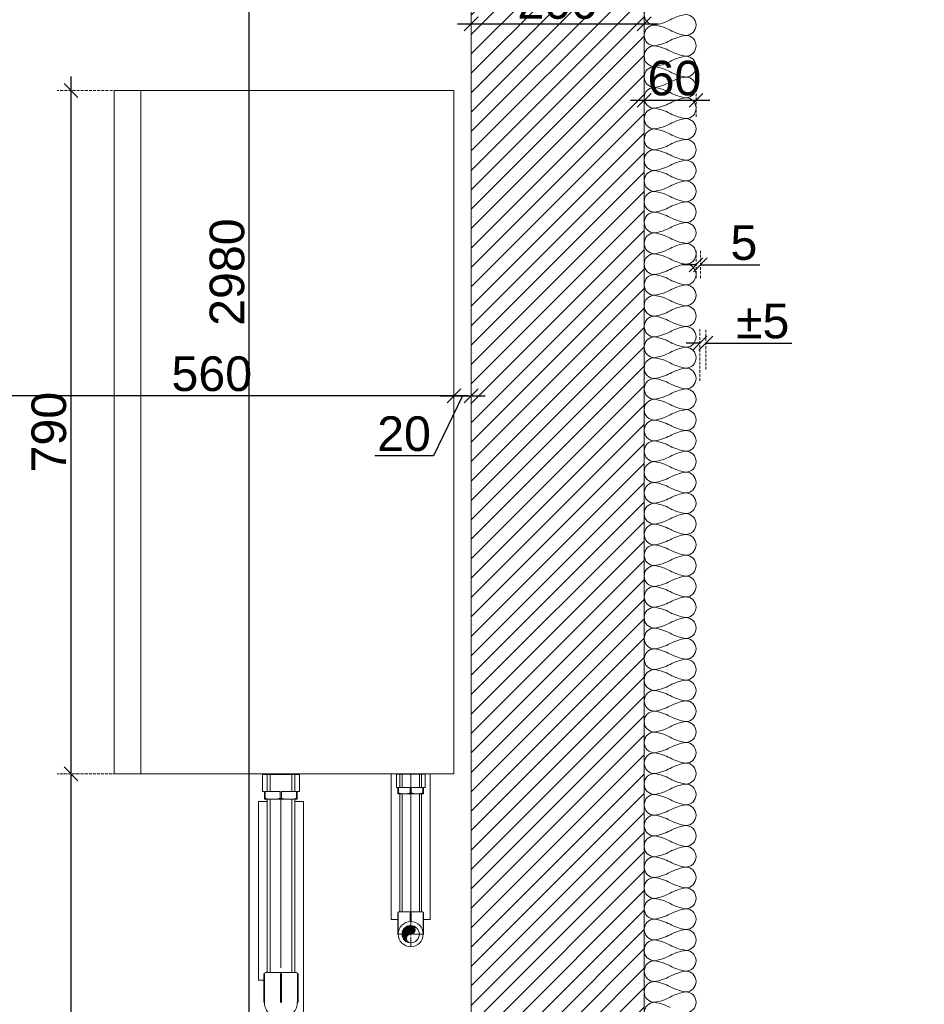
# Model space of a CAD drawing. Header units: millimetres. Extents: x 3652085 to 3778338, y -303702 to -273644.
# Tile 48 of 256: x 3660947 to 3661993, y -282042 to -280904. Entities that reach past the tile are written whole.
import ezdxf

# ---------------------------------------------------------------- set-up
doc = ezdxf.new("R2010")
doc.units = ezdxf.units.MM
doc.header["$PDMODE"] = 34
doc.linetypes.add('1', pattern=[0])
doc.linetypes.add('HIDDEN2', pattern=[4.7625, 3.175, -1.5875])
for name, color, linetype, lineweight in [('DIM-03    (HAUSART)', 111, 'Continuous', 5), ('INSULATION (HAUSEART)', 31, 'Continuous', 15), ('MEP_EQUIP', 175, 'Continuous', 0), ('SAXON DIMENSIONS', 7, '1', 5), ('SYMBOL-DETAIL    (HAUSART)', 2, 'Continuous', 5), ('WALL-EXT    (HAUSART)', 7, 'Continuous', 30)]:
    doc.layers.add(name, color=color, linetype=linetype, lineweight=lineweight)
doc.styles.add('1-20 Eng HA', font='arial.ttf', dxfattribs={"height": 40})
doc.dimstyles.new('1-20 Eng HA', dxfattribs={"dimtxt": 40, "dimasz": 16, "dimexe": 16, "dimexo": 5, "dimgap": 5, "dimtad": 1, "dimdec": 0, "dimlfac": -1, "dimzin": 0, "dimdsep": 46, "dimtxsty": '1-20 Eng HA', "dimblk": 'OBLIQUE', "dimcen": 0.09, "dimdle": 16, "dimclrd": 256, "dimclre": 256, "dimclrt": 256, "dimadec": 0, "dimazin": 0, "dimtfac": 1, "dimtdec": 0, "dimtofl": 0, "dimtmove": 0, "dimatfit": 3, "dimldrblk": 'OBLIQUE', "dimfxl": 1, "dimtolj": 1, "dimtzin": 0, "dimlwe": 0, "dimarcsym": 0})

# ---------------------------------------------------------------- blocks, each defined once
blk = doc.blocks.new('*U79')
at = {"layer": 'MEP_EQUIP', "color": 0, "transparency": 16777216}
for p, q in [((0, 2.9), (0, 26.12)), ((-14.62, 0), (-2.9, 0)), ((2.9, 0), (14.62, 0)), ((0, -14.62), (0, -2.9))]:
    blk.add_line(p, q, dxfattribs=at)
at = {"layer": 'MEP_EQUIP', "color": 0, "linetype": 'Continuous', "transparency": 16777216}
for p, q in [((-1.45, 0), (1.45, 0)), ((0, -1.45), (0, 1.45))]:
    blk.add_line(p, q, dxfattribs=at)
blk = doc.blocks.new('_Oblique')
at = {"color": 0, "linetype": 'ByBlock', "lineweight": -2}
blk.add_line((-0.5, -0.5), (0.5, 0.5), dxfattribs=at)
blk = doc.blocks.new('*D136')
at = {"layer": 'Defpoints', "color": 0, "lineweight": 0, "transparency": 16777216}
for p in [(3661073.2, -280985.5), (3661006, -281775.5), (3661073.2, -281775.5)]:
    blk.add_point(p, dxfattribs=at)
at = {"layer": 'DIM-03    (HAUSART)', "lineweight": -2, "transparency": 16777216}
blk.add_line((3661006, -280969.5), (3661006, -281791.5), dxfattribs=at)
at = {"layer": 'DIM-03    (HAUSART)', "linetype": 'HIDDEN2', "lineweight": 0, "transparency": 16777216}
for p, q in [((3661068.2, -280985.5), (3660990, -280985.5)), ((3661068.2, -281775.5), (3660990, -281775.5))]:
    blk.add_line(p, q, dxfattribs=at)
at = {"layer": 'DIM-03    (HAUSART)', "lineweight": -2, "transparency": 16777216, "xscale": 16, "yscale": 16, "zscale": 16}
for p, rotation in [((3661006, -280985.5), 90), ((3661006, -281775.5), 270)]:
    blk.add_blockref('_Oblique', p, dxfattribs=dict(at, rotation=rotation))
at = {"layer": 'DIM-03    (HAUSART)', "transparency": 16777216, "insert": (3660980.6, -281380.5), "char_height": 40, "attachment_point": 5, "rotation": 90, "style": '1-20 Eng HA'}
blk.add_mtext('\\A1;790', dxfattribs=at)
blk = doc.blocks.new('*D137')
at = {"layer": 'Defpoints', "color": 0, "lineweight": 0, "transparency": 16777216}
for p in [(3661087, -281775.5, 0), (3661006, -282685.6), (3661006, -282685.6)]:
    blk.add_point(p, dxfattribs=at)
at = {"layer": 'DIM-03    (HAUSART)', "lineweight": -2, "transparency": 16777216}
blk.add_line((3661006, -281759.5), (3661006, -282701.6), dxfattribs=at)
at = {"layer": 'DIM-03    (HAUSART)', "linetype": 'HIDDEN2', "lineweight": 0, "transparency": 16777216}
for p, q in [((3661082, -281775.5), (3660990, -281775.5)), ((3661001, -282685.6), (3660990, -282685.6))]:
    blk.add_line(p, q, dxfattribs=at)
at = {"layer": 'DIM-03    (HAUSART)', "lineweight": -2, "transparency": 16777216, "xscale": 16, "yscale": 16, "zscale": 16}
for p, rotation in [((3661006, -281775.5), 90), ((3661006, -282685.6), 270)]:
    blk.add_blockref('_Oblique', p, dxfattribs=dict(at, rotation=rotation))
at = {"layer": 'DIM-03    (HAUSART)', "transparency": 16777216, "insert": (3660980.6, -282230.5), "char_height": 40, "attachment_point": 5, "rotation": 90, "style": '1-20 Eng HA'}
blk.add_mtext('\\A1;910', dxfattribs=at)
blk = doc.blocks.new('*D138')
at = {"layer": 'Defpoints', "color": 0, "lineweight": 0, "transparency": 16777216}
for p in [(3660888.7, -281338.6, 0), (3660888.7, -281338.6), (3661448.8, -281380.7, 0)]:
    blk.add_point(p, dxfattribs=at)
at = {"layer": 'DIM-03    (HAUSART)', "linetype": 'HIDDEN2', "lineweight": 0, "transparency": 16777216}
for p, q in [((3661448.8, -281375.7), (3661448.8, -281322.6)), ((3660888.7, -281343.6), (3660888.7, -281354.6))]:
    blk.add_line(p, q, dxfattribs=at)
at = {"layer": 'DIM-03    (HAUSART)', "lineweight": -2, "transparency": 16777216}
blk.add_line((3661464.8, -281338.6), (3660872.7, -281338.6), dxfattribs=at)
at = {"layer": 'DIM-03    (HAUSART)', "lineweight": -2, "transparency": 16777216, "xscale": 16, "yscale": 16, "zscale": 16, "rotation": 180}
blk.add_blockref('_Oblique', (3660888.7, -281338.6), dxfattribs=at)
at = {"layer": 'DIM-03    (HAUSART)', "lineweight": -2, "transparency": 16777216, "xscale": 16, "yscale": 16, "zscale": 16}
blk.add_blockref('_Oblique', (3661448.8, -281338.6), dxfattribs=at)
at = {"layer": 'DIM-03    (HAUSART)', "transparency": 16777216, "insert": (3661168.8, -281313.2), "char_height": 40, "attachment_point": 5, "style": '1-20 Eng HA'}
blk.add_mtext('\\A1;560', dxfattribs=at)
blk = doc.blocks.new('*D132')
at = {"layer": 'Defpoints', "color": 0, "lineweight": 0, "transparency": 16777216}
for p in [(3661468.8, -281338.6), (3661448.8, -281380.7), (3661468.8, -281383.3)]:
    blk.add_point(p, dxfattribs=at)
at = {"layer": 'DIM-03    (HAUSART)', "linetype": 'HIDDEN2', "lineweight": 0, "transparency": 16777216}
for p, q in [((3661448.8, -281375.7), (3661448.8, -281322.6)), ((3661468.8, -281378.3), (3661468.8, -281322.6))]:
    blk.add_line(p, q, dxfattribs=at)
at = {"layer": 'DIM-03    (HAUSART)', "lineweight": -2, "transparency": 16777216}
for p, q in [((3661458.8, -281338.6), (3661425, -281408)), ((3661432.8, -281338.6), (3661484.8, -281338.6)), ((3661425, -281408), (3661357.2, -281408))]:
    blk.add_line(p, q, dxfattribs=at)
at = {"layer": 'DIM-03    (HAUSART)', "lineweight": -2, "transparency": 16777216, "xscale": 16, "yscale": 16, "zscale": 16, "rotation": 180}
blk.add_blockref('_Oblique', (3661448.8, -281338.6), dxfattribs=at)
at = {"layer": 'DIM-03    (HAUSART)', "lineweight": -2, "transparency": 16777216, "xscale": 16, "yscale": 16, "zscale": 16}
blk.add_blockref('_Oblique', (3661468.8, -281338.6), dxfattribs=at)
at = {"layer": 'DIM-03    (HAUSART)', "transparency": 16777216, "insert": (3661391.1, -281382.5), "char_height": 40, "attachment_point": 5, "style": '1-20 Eng HA'}
blk.add_mtext('\\A1;20', dxfattribs=at)
blk = doc.blocks.new('*D178')
at = {"layer": 'Defpoints', "color": 0, "lineweight": 0, "transparency": 16777216}
for p in [(3661182.5, -279705.5), (3661212, -279705.5), (3661182.5, -282685.5, 180000)]:
    blk.add_point(p, dxfattribs=at)
at = {"layer": 'DIM-03    (HAUSART)', "lineweight": -2, "transparency": 16777216}
blk.add_line((3661212, -282701.5), (3661212, -279689.5), dxfattribs=at)
at = {"layer": 'DIM-03    (HAUSART)', "linetype": 'HIDDEN2', "lineweight": 0, "transparency": 16777216}
for p, q in [((3661187.5, -279705.5), (3661228, -279705.5)), ((3661187.5, -282685.5), (3661228, -282685.5))]:
    blk.add_line(p, q, dxfattribs=at)
at = {"layer": 'DIM-03    (HAUSART)', "lineweight": -2, "transparency": 16777216, "xscale": 16, "yscale": 16, "zscale": 16}
for p, rotation in [((3661212, -279705.5), 90), ((3661212, -282685.5), 270)]:
    blk.add_blockref('_Oblique', p, dxfattribs=dict(at, rotation=rotation))
at = {"layer": 'DIM-03    (HAUSART)', "lineweight": 0, "transparency": 16777216, "insert": (3661186.6, -281195.5), "char_height": 40, "attachment_point": 5, "rotation": 90, "style": '1-20 Eng HA'}
blk.add_mtext('\\A1;2980', dxfattribs=at)
blk = doc.blocks.new('*D130')
at = {"layer": 'Defpoints', "color": 0, "lineweight": 0, "transparency": 16777216}
for p in [(3661740.1, -281277.6), (3661740.1, -281313.2), (3661733.2, -281326.3, 0)]:
    blk.add_point(p, dxfattribs=at)
at = {"layer": 'DIM-03    (HAUSART)', "linetype": 'HIDDEN2', "lineweight": 0, "transparency": 16777216}
for p, q in [((3661733.2, -281321.3), (3661733.2, -281261.6)), ((3661740.1, -281308.2), (3661740.1, -281261.6))]:
    blk.add_line(p, q, dxfattribs=at)
at = {"layer": 'DIM-03    (HAUSART)', "lineweight": -2, "transparency": 16777216}
for p, q in [((3661733.2, -281277.6), (3661717.2, -281277.6)), ((3661740.1, -281277.6), (3661839.5, -281277.6))]:
    blk.add_line(p, q, dxfattribs=at)
at = {"layer": 'DIM-03    (HAUSART)', "lineweight": -2, "transparency": 16777216, "xscale": 16, "yscale": 16, "zscale": 16}
blk.add_blockref('_Oblique', (3661733.2, -281277.6), dxfattribs=at)
at = {"layer": 'DIM-03    (HAUSART)', "lineweight": -2, "transparency": 16777216, "xscale": 16, "yscale": 16, "zscale": 16, "rotation": 180}
blk.add_blockref('_Oblique', (3661740.1, -281277.6), dxfattribs=at)
at = {"layer": 'DIM-03    (HAUSART)', "lineweight": 0, "transparency": 16777216, "insert": (3661805.8, -281252.3), "char_height": 40, "attachment_point": 5, "style": '1-20 Eng HA'}
blk.add_mtext('\\A1;%%P5', dxfattribs=at)
blk = doc.blocks.new('*D131')
at = {"layer": 'Defpoints', "color": 0, "lineweight": 0, "transparency": 16777216}
for p in [(3661668.8, -280908.4), (3661468.8, -280932.4, 0), (3661668.8, -280932.4, 0)]:
    blk.add_point(p, dxfattribs=at)
at = {"layer": 'DIM-03    (HAUSART)', "linetype": 'HIDDEN2', "lineweight": 0, "transparency": 16777216}
for p, q in [((3661468.8, -280927.4), (3661468.8, -280892.4)), ((3661668.8, -280927.4), (3661668.8, -280892.4))]:
    blk.add_line(p, q, dxfattribs=at)
at = {"layer": 'DIM-03    (HAUSART)', "lineweight": -2, "transparency": 16777216}
blk.add_line((3661452.8, -280908.4), (3661684.8, -280908.4), dxfattribs=at)
at = {"layer": 'DIM-03    (HAUSART)', "lineweight": -2, "transparency": 16777216, "xscale": 16, "yscale": 16, "zscale": 16, "rotation": 180}
blk.add_blockref('_Oblique', (3661468.8, -280908.4), dxfattribs=at)
at = {"layer": 'DIM-03    (HAUSART)', "lineweight": -2, "transparency": 16777216, "xscale": 16, "yscale": 16, "zscale": 16}
blk.add_blockref('_Oblique', (3661668.8, -280908.4), dxfattribs=at)
at = {"layer": 'DIM-03    (HAUSART)', "lineweight": 0, "transparency": 16777216, "insert": (3661568.8, -280882.9), "char_height": 40, "attachment_point": 5, "style": '1-20 Eng HA'}
blk.add_mtext('\\A1;200', dxfattribs=at)
blk = doc.blocks.new('*D133')
at = {"layer": 'Defpoints', "color": 0, "lineweight": 0, "transparency": 16777216}
for p in [(3661728.8, -280996.8), (3661668.8, -281020.8, 0), (3661728.8, -281020.8, 0)]:
    blk.add_point(p, dxfattribs=at)
at = {"layer": 'DIM-03    (HAUSART)', "linetype": 'HIDDEN2', "lineweight": 0, "transparency": 16777216}
for p, q in [((3661668.8, -281015.8), (3661668.8, -280980.8)), ((3661728.8, -281015.8), (3661728.8, -280980.8))]:
    blk.add_line(p, q, dxfattribs=at)
at = {"layer": 'DIM-03    (HAUSART)', "lineweight": -2, "transparency": 16777216}
blk.add_line((3661652.8, -280996.8), (3661744.8, -280996.8), dxfattribs=at)
at = {"layer": 'DIM-03    (HAUSART)', "lineweight": -2, "transparency": 16777216, "xscale": 16, "yscale": 16, "zscale": 16, "rotation": 180}
blk.add_blockref('_Oblique', (3661668.8, -280996.8), dxfattribs=at)
at = {"layer": 'DIM-03    (HAUSART)', "lineweight": -2, "transparency": 16777216, "xscale": 16, "yscale": 16, "zscale": 16}
blk.add_blockref('_Oblique', (3661728.8, -280996.8), dxfattribs=at)
at = {"layer": 'DIM-03    (HAUSART)', "lineweight": 0, "transparency": 16777216, "insert": (3661703.8, -280971.4), "char_height": 40, "attachment_point": 5, "style": '1-20 Eng HA'}
blk.add_mtext('\\A1;60', dxfattribs=at)
blk = doc.blocks.new('*D134')
at = {"layer": 'Defpoints', "color": 0, "lineweight": 0, "transparency": 16777216}
for p in [(3661733.8, -281187), (3661728.8, -281207.4), (3661733.8, -281207.4)]:
    blk.add_point(p, dxfattribs=at)
at = {"layer": 'DIM-03    (HAUSART)', "linetype": 'HIDDEN2', "lineweight": 0, "transparency": 16777216}
for p, q in [((3661728.8, -281202.4), (3661728.8, -281171)), ((3661733.8, -281202.4), (3661733.8, -281171))]:
    blk.add_line(p, q, dxfattribs=at)
at = {"layer": 'DIM-03    (HAUSART)', "lineweight": -2, "transparency": 16777216}
for p, q in [((3661728.8, -281187), (3661712.8, -281187)), ((3661733.8, -281187), (3661802.4, -281187))]:
    blk.add_line(p, q, dxfattribs=at)
at = {"layer": 'DIM-03    (HAUSART)', "lineweight": -2, "transparency": 16777216, "xscale": 16, "yscale": 16, "zscale": 16}
blk.add_blockref('_Oblique', (3661728.8, -281187), dxfattribs=at)
at = {"layer": 'DIM-03    (HAUSART)', "lineweight": -2, "transparency": 16777216, "xscale": 16, "yscale": 16, "zscale": 16, "rotation": 180}
blk.add_blockref('_Oblique', (3661733.8, -281187), dxfattribs=at)
at = {"layer": 'DIM-03    (HAUSART)', "transparency": 16777216, "insert": (3661784.1, -281161.6), "char_height": 40, "attachment_point": 5, "style": '1-20 Eng HA'}
blk.add_mtext('\\A1;5', dxfattribs=at)

msp = doc.modelspace()

# ---------------------------------------------------------------- hatches: boundary and pattern name
at = {"layer": 'MEP_EQUIP'}
h = msp.add_hatch(dxfattribs=at)
h.set_pattern_fill('ANSI33', color=256, scale=0.1)
h.set_pattern_definition([(45, (3759311.1099, -270168.8137), (-0.449012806, 0.449012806), []), (45, (3759311.55894, -270168.8137), (-0.449012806, 0.449012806), [0.3175, -0.15875])])
h.paths.add_polyline_path([(3661398.8, -281950.9, 0.414214), (3661388.8, -281960.9, 0.414214), (3661398.8, -281970.9, -1), (3661398.8, -281960.9, 1)])
at = {"layer": 'WALL-EXT    (HAUSART)', "linetype": 'Continuous', "lineweight": 0}
h = msp.add_hatch(dxfattribs=at)
h.set_pattern_fill('ANSI31', scale=5, style=0)
h.set_pattern_definition([(45, (4221981.27, -414492.201), (-11.22532015, 11.22532015), [])])
h.paths.add_polyline_path([(3661468.8, -282785.5), (3661668.8, -282785.5), (3661668.8, -279705.5), (3661468.8, -279705.5)])

# ---------------------------------------------------------------- linework, layer by layer
at = {"layer": 'INSULATION (HAUSEART)', "elevation": 302371}
for points in [[(3661716.8, -282051.7, 1), (3661716.8, -282027.6, 0.084537), (3661698.8, -282033.7, -0.084537), (3661680.8, -282039.7, -1), (3661680.8, -282015.6, -0.084537), (3661698.8, -282021.6, 0.084537), (3661716.8, -282027.6, 1), (3661716.8, -282003.6, 0.084537), (3661698.8, -282009.6, -0.084537), (3661680.8, -282015.6, -1), (3661680.8, -281991.6, -0.084537), (3661698.8, -281997.6, 0.084537), (3661716.8, -282003.6, 1), (3661716.8, -281979.6, 0.084537), (3661698.8, -281985.6, -0.084537), (3661680.8, -281991.6, -1), (3661680.8, -281967.5, -0.084537), (3661698.8, -281973.6, 0.084537), (3661716.8, -281979.6, 1), (3661716.8, -281955.5, 0.084537), (3661698.8, -281961.5, -0.084537), (3661680.8, -281967.5, -1), (3661680.8, -281943.5, -0.084537), (3661698.8, -281949.5, 0.084537), (3661716.8, -281955.5, 1), (3661716.8, -281931.5, 0.084537), (3661698.8, -281937.5, -0.084537), (3661680.8, -281943.5, -1), (3661680.8, -281919.5, -0.084537), (3661698.8, -281925.5, 0.084537), (3661716.8, -281931.5, 1), (3661716.8, -281907.4, 0.084537), (3661698.8, -281913.5, -0.084537), (3661680.8, -281919.5, -1), (3661680.8, -281895.4, -0.084537), (3661698.8, -281901.4, 0.084537), (3661716.8, -281907.4, 1), (3661716.8, -281883.4, 0.084537), (3661698.8, -281889.4, -0.084537), (3661680.8, -281895.4, -1), (3661680.8, -281871.4, -0.084537), (3661698.8, -281877.4, 0.084537), (3661716.8, -281883.4, 1), (3661716.8, -281859.4, 0.084537), (3661698.8, -281865.4, -0.084537), (3661680.8, -281871.4, -1), (3661680.8, -281847.3, -0.084537), (3661698.8, -281853.4, 0.084537), (3661716.8, -281859.4, 1), (3661716.8, -281835.3, 0.084537), (3661698.8, -281841.3, -0.084537), (3661680.8, -281847.3, -1), (3661680.8, -281823.3, -0.084537), (3661698.8, -281829.3, 0.084537), (3661716.8, -281835.3, 1), (3661716.8, -281811.3, 0.084537), (3661698.8, -281817.3, -0.084537), (3661680.8, -281823.3, -1), (3661680.8, -281799.3, -0.084537), (3661698.8, -281805.3, 0.084537), (3661716.8, -281811.3, 1), (3661716.8, -281787.3, 0.084537), (3661698.8, -281793.3, -0.084537), (3661680.8, -281799.3, -1), (3661680.8, -281775.2, -0.084537), (3661698.8, -281781.2, 0.084537), (3661716.8, -281787.3, 1), (3661716.8, -281763.2, 0.084537), (3661698.8, -281769.2, -0.084537), (3661680.8, -281775.2, -1), (3661680.8, -281751.2, -0.084537), (3661698.8, -281757.2, 0.084537), (3661716.8, -281763.2, 1), (3661716.8, -281739.2, 0.084537), (3661698.8, -281745.2, -0.084537), (3661680.8, -281751.2, -1), (3661680.8, -281727.2, -0.084537), (3661698.8, -281733.2, 0.084537), (3661716.8, -281739.2, 1), (3661716.8, -281715.1, 0.084537), (3661698.8, -281721.1, -0.084537), (3661680.8, -281727.2, -1), (3661680.8, -281703.1, -0.084537), (3661698.8, -281709.1, 0.084537), (3661716.8, -281715.1, 1), (3661716.8, -281691.1, 0.084537), (3661698.8, -281697.1, -0.084537), (3661680.8, -281703.1, -1), (3661680.8, -281679.1, -0.084537), (3661698.8, -281685.1, 0.084537), (3661716.8, -281691.1, 1), (3661716.8, -281667.1, 0.084537), (3661698.8, -281673.1, -0.084537), (3661680.8, -281679.1, -1), (3661680.8, -281655, -0.084537), (3661698.8, -281661, 0.084537), (3661716.8, -281667.1, 1), (3661716.8, -281643, 0.084537), (3661698.8, -281649, -0.084537), (3661680.8, -281655, -1), (3661680.8, -281631, -0.084537), (3661698.8, -281637, 0.084537), (3661716.8, -281643, 1), (3661716.8, -281619, 0.084537), (3661698.8, -281625, -0.084537), (3661680.8, -281631, -1), (3661680.8, -281607, -0.084537), (3661698.8, -281613, 0.084537), (3661716.8, -281619, 1), (3661716.8, -281594.9, 0.084537), (3661698.8, -281600.9, -0.084537), (3661680.8, -281607, -1), (3661680.8, -281582.9, -0.084537), (3661698.8, -281588.9, 0.084537), (3661716.8, -281594.9, 1), (3661716.8, -281570.9, 0.084537), (3661698.8, -281576.9, -0.084537), (3661680.8, -281582.9, -1), (3661680.8, -281558.9, -0.084537), (3661698.8, -281564.9, 0.084537), (3661716.8, -281570.9, 1), (3661716.8, -281546.9, 0.084537), (3661698.8, -281552.9, -0.084537), (3661680.8, -281558.9, -1), (3661680.8, -281534.8, -0.084537), (3661698.8, -281540.8, 0.084537), (3661716.8, -281546.9, 1), (3661716.8, -281522.8, 0.084537), (3661698.8, -281528.8, -0.084537), (3661680.8, -281534.8, -1), (3661680.8, -281510.8, -0.084537), (3661698.8, -281516.8, 0.084537), (3661716.8, -281522.8, 1), (3661716.8, -281498.8, 0.084537), (3661698.8, -281504.8, -0.084537), (3661680.8, -281510.8, -1), (3661680.8, -281486.8, -0.084537), (3661698.8, -281492.8, 0.084537), (3661716.8, -281498.8, 1), (3661716.8, -281474.7, 0.084537), (3661698.8, -281480.7, -0.084537), (3661680.8, -281486.8, -1), (3661680.8, -281462.7, -0.084537), (3661698.8, -281468.7, 0.084537), (3661716.8, -281474.7, 1), (3661716.8, -281450.7, 0.084537), (3661698.8, -281456.7, -0.084537), (3661680.8, -281462.7, -1), (3661680.8, -281438.7, -0.084537), (3661698.8, -281444.7, 0.084537), (3661716.8, -281450.7, 1), (3661716.8, -281426.7, 0.084537), (3661698.8, -281432.7, -0.084537), (3661680.8, -281438.7, -1), (3661680.8, -281414.6, -0.084537), (3661698.8, -281420.6, 0.084537), (3661716.8, -281426.7, 1), (3661716.8, -281402.6, 0.084537), (3661698.8, -281408.6, -0.084537), (3661680.8, -281414.6, -1), (3661680.8, -281390.6, -0.084537), (3661698.8, -281396.6, 0.084537), (3661716.8, -281402.6, 1), (3661716.8, -281378.6, 0.084537), (3661698.8, -281384.6, -0.084537), (3661680.8, -281390.6, -1), (3661680.8, -281366.6, -0.084537), (3661698.8, -281372.6, 0.084537), (3661716.8, -281378.6, 1), (3661716.8, -281354.5, 0.084537), (3661698.8, -281360.5, -0.084537), (3661680.8, -281366.6, -1), (3661680.8, -281342.5, -0.084537), (3661698.8, -281348.5, 0.084537), (3661716.8, -281354.5, 1), (3661716.8, -281330.5, 0.084537), (3661698.8, -281336.5, -0.084537), (3661680.8, -281342.5, -1), (3661680.8, -281318.5, -0.084537), (3661698.8, -281324.5, 0.084537), (3661716.8, -281330.5, 1), (3661716.8, -281306.5, 0.084537), (3661698.8, -281312.5, -0.084537), (3661680.8, -281318.5, -1), (3661680.8, -281294.4, -0.084537), (3661698.8, -281300.4, 0.084537), (3661716.8, -281306.5, 1), (3661716.8, -281282.4, 0.084537), (3661698.8, -281288.4, -0.084537), (3661680.8, -281294.4, -1), (3661680.8, -281270.4, -0.084537), (3661698.8, -281276.4, 0.084537), (3661716.8, -281282.4, 1), (3661716.8, -281258.4, 0.084537), (3661698.8, -281264.4, -0.084537), (3661680.8, -281270.4, -1), (3661680.8, -281246.4, -0.084537), (3661698.8, -281252.4, 0.084537), (3661716.8, -281258.4, 1), (3661716.8, -281234.3, 0.084537), (3661698.8, -281240.3, -0.084537), (3661680.8, -281246.4, -1), (3661680.8, -281222.3, -0.084537), (3661698.8, -281228.3, 0.084537), (3661716.8, -281234.3, 1), (3661716.8, -281210.3, 0.084537), (3661698.8, -281216.3, -0.084537), (3661680.8, -281222.3, -1), (3661680.8, -281198.3, -0.084537), (3661698.8, -281204.3, 0.084537), (3661716.8, -281210.3, 1), (3661716.8, -281186.3, 0.084537), (3661698.8, -281192.3, -0.084537), (3661680.8, -281198.3, -1), (3661680.8, -281174.2, -0.084537), (3661698.8, -281180.2, 0.084537), (3661716.8, -281186.3, 1), (3661716.8, -281162.2, 0.084537), (3661698.8, -281168.2, -0.084537), (3661680.8, -281174.2, -1), (3661680.8, -281150.2, -0.084537), (3661698.8, -281156.2, 0.084537), (3661716.8, -281162.2, 1), (3661716.8, -281138.2, 0.084537), (3661698.8, -281144.2, -0.084537), (3661680.8, -281150.2, -1), (3661680.8, -281126.2, -0.084537), (3661698.8, -281132.2, 0.084537), (3661716.8, -281138.2, 1), (3661716.8, -281114.1, 0.084537), (3661698.8, -281120.1, -0.084537), (3661680.8, -281126.2, -1), (3661680.8, -281102.1, -0.084537), (3661698.8, -281108.1, 0.084537), (3661716.8, -281114.1, 1), (3661716.8, -281090.1, 0.084537), (3661698.8, -281096.1, -0.084537), (3661680.8, -281102.1, -1), (3661680.8, -281078.1, -0.084537), (3661698.8, -281084.1, 0.084537), (3661716.8, -281090.1, 1), (3661716.8, -281066.1, 0.084537), (3661698.8, -281072.1, -0.084537), (3661680.8, -281078.1, -1), (3661680.8, -281054, -0.084537), (3661698.8, -281060, 0.084537), (3661716.8, -281066.1, 1), (3661716.8, -281042, 0.084537), (3661698.8, -281048, -0.084537), (3661680.8, -281054, -1), (3661680.8, -281030, -0.084537), (3661698.8, -281036, 0.084537), (3661716.8, -281042, 1), (3661716.8, -281018, 0.084537), (3661698.8, -281024, -0.084537), (3661680.8, -281030, -1), (3661680.8, -281006, -0.084537), (3661698.8, -281012, 0.084537), (3661716.8, -281018, 1), (3661716.8, -280993.9, 0.084537), (3661698.8, -281000, -0.084537), (3661680.8, -281006, -1), (3661680.8, -280981.9, -0.084537), (3661698.8, -280987.9, 0.084537), (3661716.8, -280993.9, 1), (3661716.8, -280969.9, 0.084537), (3661698.8, -280975.9, -0.084537), (3661680.8, -280981.9, -1), (3661680.8, -280957.9, -0.084537), (3661698.8, -280963.9, 0.084537), (3661716.8, -280969.9, 1), (3661716.8, -280945.9, 0.084537), (3661698.8, -280951.9, -0.084537), (3661680.8, -280957.9, -1), (3661680.8, -280933.8, -0.084537), (3661698.8, -280939.9, 0.084537), (3661716.8, -280945.9, 1), (3661716.8, -280921.8, 0.084537), (3661698.8, -280927.8, -0.084537), (3661680.8, -280933.8, -1), (3661680.8, -280909.8, -0.084537), (3661698.8, -280915.8, 0.084537), (3661716.8, -280921.8, 1), (3661716.8, -280897.8, 0.084537), (3661698.8, -280903.8, -0.084537), (3661680.8, -280909.8, -1), (3661680.8, -280885.8, -0.084537)], [(3661680.8, -282063.7, -1), (3661680.8, -282039.7, -0.084537), (3661698.8, -282045.7, 0.084537)]]:
    msp.add_lwpolyline(points, format="xyb", dxfattribs=at)
at = {"layer": 'MEP_EQUIP', "extrusion": (1, 3.83476e-17, -2.22045e-16)}
for p, q in [((3661228.1, -281775.5, 302371), (3661227.4, -281776.2, 302371)), ((3661270.1, -281776.2, 302371), (3661227.4, -281776.2, 302371)), ((3661227.4, -281795.8, 302371), (3661227.4, -281776.2, 302371)), ((3661269.4, -281775.5, 302371), (3661228.1, -281775.5, 302371)), ((3661269.4, -281775.5, 302371), (3661270.1, -281776.2, 302371)), ((3661270.1, -281795.8, 302371), (3661270.1, -281776.2, 302371)), ((3661382.7, -281775.5, 302371), (3661382.2, -281776.1, 302371)), ((3661415.5, -281776.1, 302371), (3661382.2, -281776.1, 302371)), ((3661382.2, -281791.4, 302371), (3661382.2, -281776.1, 302371)), ((3661414.9, -281775.5, 302371), (3661382.7, -281775.5, 302371)), ((3661414.9, -281775.5, 302371), (3661415.5, -281776.1, 302371)), ((3661415.5, -281791.4, 302371), (3661415.5, -281776.1, 302371)), ((3661229.8, -281795.8, 302371), (3661227.4, -281795.8, 302371)), ((3661229.8, -281795.8, 302371), (3661229.8, -281803.9, 302371)), ((3661230.7, -281803.9, 302371), (3661230.7, -281795.8, 302371)), ((3661247.9, -281795.8, 302371), (3661230.7, -281795.8, 302371)), ((3661247.9, -281795.8, 302371), (3661247.9, -281803.9, 302371)), ((3661249.6, -281803.9, 302371), (3661249.6, -281795.8, 302371)), ((3661266.8, -281795.8, 302371), (3661249.6, -281795.8, 302371)), ((3661266.8, -281795.8, 302371), (3661266.8, -281803.9, 302371)), ((3661267.6, -281803.9, 302371), (3661267.6, -281795.8, 302371)), ((3661270.1, -281795.8, 302371), (3661267.6, -281795.8, 302371)), ((3661384.1, -281791.4, 302371), (3661382.2, -281791.4, 302371)), ((3661384.1, -281791.4, 302371), (3661384.1, -281797.7, 302371)), ((3661384.7, -281797.7, 302371), (3661384.7, -281791.4, 302371)), ((3661398.2, -281791.4, 302371), (3661384.7, -281791.4, 302371)), ((3661398.2, -281791.4, 302371), (3661398.2, -281797.7, 302371)), ((3661399.5, -281797.7, 302371), (3661399.5, -281791.4, 302371)), ((3661412.9, -281791.4, 302371), (3661399.5, -281791.4, 302371)), ((3661412.9, -281791.4, 302371), (3661412.9, -281797.7, 302371)), ((3661413.6, -281797.7, 302371), (3661413.6, -281791.4, 302371)), ((3661415.5, -281791.4, 302371), (3661413.6, -281791.4, 302371)), ((3661230.7, -281803.9, 302371), (3661229.8, -281803.9, 302371)), ((3661230.7, -281803.9, 302371), (3661229.8, -281803.9, 302371)), ((3661234.8, -281804.9, 302371), (3661229.8, -281804.9, 302371)), ((3661234.8, -281804.9, 302371), (3661229.8, -281804.9, 302371)), ((3661243.8, -281804.9, 302371), (3661234.8, -281804.9, 302371)), ((3661243.8, -281804.9, 302371), (3661234.8, -281804.9, 302371)), ((3661253.7, -281804.9, 302371), (3661243.8, -281804.9, 302371)), ((3661253.7, -281804.9, 302371), (3661243.8, -281804.9, 302371)), ((3661249.6, -281803.9, 302371), (3661247.9, -281803.9, 302371)), ((3661249.6, -281803.9, 302371), (3661247.9, -281803.9, 302371)), ((3661262.7, -281804.9, 302371), (3661253.7, -281804.9, 302371)), ((3661262.7, -281804.9, 302371), (3661253.7, -281804.9, 302371)), ((3661267.6, -281804.9, 302371), (3661262.7, -281804.9, 302371)), ((3661267.6, -281804.9, 302371), (3661262.7, -281804.9, 302371)), ((3661267.6, -281803.9, 302371), (3661266.8, -281803.9, 302371)), ((3661267.6, -281803.9, 302371), (3661266.8, -281803.9, 302371)), ((3661384.7, -281797.7, 302371), (3661384.1, -281797.7, 302371)), ((3661387.9, -281798.5, 302371), (3661384.1, -281798.5, 302371)), ((3661395, -281798.5, 302371), (3661387.9, -281798.5, 302371)), ((3661402.7, -281798.5, 302371), (3661395, -281798.5, 302371)), ((3661399.5, -281797.7, 302371), (3661398.2, -281797.7, 302371)), ((3661409.7, -281798.5, 302371), (3661402.7, -281798.5, 302371)), ((3661413.6, -281798.5, 302371), (3661409.7, -281798.5, 302371)), ((3661413.6, -281797.7, 302371), (3661412.9, -281797.7, 302371))]:
    msp.add_line(p, q, dxfattribs=at)
at = {"layer": 'MEP_EQUIP', "extrusion": (1.22465e-16, 1, -2.22045e-16)}
for p, q in [((3661383.8, -281960.9, 302371), (3661383.8, -281936.4, 302371)), ((3661384.3, -281936.4, 302371), (3661384.3, -281959.4, 302371)), ((3661412.3, -281934.9, 302371), (3661385.3, -281934.9, 302371)), ((3661398.3, -281946.4, 302371), (3661398.3, -281936.4, 302371)), ((3661399.3, -281946.4, 302371), (3661399.3, -281936.4, 302371)), ((3661413.3, -281959.4, 302371), (3661413.3, -281936.4, 302371)), ((3661413.8, -281960.9, 302371), (3661413.8, -281936.4, 302371))]:
    msp.add_line(p, q, dxfattribs=at)
at = {"layer": 'MEP_EQUIP', "extrusion": (2.22045e-16, 1, -2.22045e-16)}
for p, q in [((3661228.9, -282039.7, 302380.8), (3661228.9, -282007.3, 302380.8)), ((3661229.6, -282037.7, 302380.8), (3661229.6, -282007.3, 302380.8)), ((3661230.9, -282005.3, 302380.8), (3661266.6, -282005.3, 302380.8)), ((3661229.7, -282039.7, 302380.8), (3661228.9, -282039.7, 302380.8))]:
    msp.add_line(p, q, dxfattribs=at)
at = {"layer": 'MEP_EQUIP', "extrusion": (-2.22045e-16, 1, -2.22045e-16)}
for p, q in [((3661266.6, -282005.3, 302380.8), (3661230.9, -282005.3, 302380.8)), ((3661248.1, -282039.7, 302380.8), (3661248.1, -282007.3, 302380.8)), ((3661249.4, -282039.7, 302380.8), (3661249.4, -282007.3, 302380.8)), ((3661267.9, -282037.7, 302380.8), (3661267.9, -282007.3, 302380.8)), ((3661268.5, -282039.7, 302380.8), (3661268.5, -282007.3, 302380.8)), ((3661248.7, -282039.7, 302380.8), (3661248.1, -282039.7, 302380.8)), ((3661248.7, -282040.3, 302380.8), (3661248.7, -282039.7, 302380.8)), ((3661248.7, -282039.7, 302380.8), (3661249.4, -282039.7, 302380.8)), ((3661267.8, -282039.7, 302380.8), (3661268.5, -282039.7, 302380.8))]:
    msp.add_line(p, q, dxfattribs=at)
at = {"layer": 'MEP_EQUIP'}
msp.add_line((3661248.7, -282005.2, 302380.8), (3661248.7, -282039.8, 302380.8), dxfattribs=at)
for points, elevation in [([(3661055.8, -281775.5), (3661055.8, -280985.5)], 302371), ([(3661086.9, -280985.5), (3661086.9, -281775.5)], 302371), ([(3661232.7, -281795.8), (3661232.7, -281775.5)], 302371), ([(3661232.7, -281795.8), (3661232.7, -281775.5)], 302371), ([(3661236.2, -281795.8), (3661236.2, -281775.5)], 302371), ([(3661236.2, -281795.8), (3661236.2, -281775.5)], 302371), ([(3661248.7, -281776.2), (3661248.7, -281775.5)], 302371), ([(3661248.7, -281776.2), (3661248.7, -281775.5)], 302371), ([(3661261.2, -281795.8), (3661261.2, -281775.5)], 302371), ([(3661261.2, -281795.8), (3661261.2, -281775.5)], 302371), ([(3661264.7, -281795.8), (3661264.7, -281775.5)], 302371), ([(3661264.7, -281795.8), (3661264.7, -281775.5)], 302371), ([(3661376.3, -281775.5), (3661376.3, -281944)], 302371), ([(3661385.8, -281775.5), (3661411.8, -281775.5)], 302371), ([(3661386.3, -281775.5), (3661386.3, -281791.4)], 302371), ([(3661388.8, -281775.5), (3661388.8, -281791.4)], 302371), ([(3661389.1, -281791.4), (3661389.1, -281775.5)], 302371), ([(3661398.8, -281775.5), (3661398.8, -281776.1)], 302371), ([(3661398.8, -281776.1), (3661398.8, -281775.5)], 302371), ([(3661408.8, -281775.5), (3661408.8, -281791.4)], 302371), ([(3661408.8, -281775.5), (3661408.8, -281791.4)], 302371), ([(3661411.3, -281775.5), (3661411.3, -281791.4)], 302371), ([(3661421.3, -281775.5), (3661421.3, -281944)], 302371), ([(3661222.9, -281807.6), (3661222.9, -282013.9)], 302380.8), ([(3661232.7, -281807.6), (3661222.9, -281807.6)], 302371), ([(3661232.7, -281973.8), (3661232.7, -281804.9)], 302371), ([(3661236.2, -281973.8), (3661236.2, -281804.9)], 302371), ([(3661248.7, -281999.9), (3661248.7, -281804.9)], 302371), ([(3661261.2, -281973.8), (3661261.2, -281804.9)], 302371), ([(3661264.7, -281973.8), (3661264.7, -281804.9)], 302371), ([(3661274.8, -281807.6), (3661264.7, -281807.6)], 302371), ([(3661274.8, -281807.6), (3661274.8, -282120.2)], 302371), ([(3661386.3, -281798.1), (3661386.3, -281934.9)], 302371), ([(3661388.8, -281798.5), (3661388.8, -281934.9)], 302371), ([(3661398.8, -281797.7), (3661398.8, -281934.9)], 302371), ([(3661408.8, -281798.5), (3661408.8, -281934.9)], 302371), ([(3661411.3, -281798.1), (3661411.3, -281934.9)], 302371), ([(3661376.3, -281944), (3661383.8, -281944)], 302371), ([(3661421.3, -281944), (3661414.3, -281944)], 302371), ([(3661232.7, -282005.3), (3661232.7, -281973.8)], 302371), ([(3661236.2, -282005.3), (3661236.2, -281973.8)], 302371), ([(3661261.2, -282005.3), (3661261.2, -281973.8)], 302371), ([(3661264.7, -282005.3), (3661264.7, -281973.8)], 302371), ([(3661228.9, -282013.9), (3661222.9, -282013.9)], 302380.8)]:
    msp.add_lwpolyline(points, dxfattribs=dict(at, elevation=elevation))
at = {"layer": 'MEP_EQUIP', "elevation": 302371}
msp.add_lwpolyline([(3661055.8, -280985.5), (3661448.8, -280985.5), (3661448.8, -281775.5), (3661055.8, -281775.5)], close=True, dxfattribs=at)
at = {"layer": 'MEP_EQUIP', "extrusion": (-2.71926e-32, -2.22045e-16, -1)}
msp.add_circle((-3661398.8, -281960.9, -302371), 10, dxfattribs=at)
for centre, radius, start, end in [((-3661384.3, -281936.4, -302371), 0.5, 0, 90), ((-3661385.3, -281935.9, -302371), 1, 0, 90), ((-3661398.8, -281936.4, -302371), 0.5, 0, 180), ((-3661412.3, -281935.9, -302371), 1, 90, 180), ((-3661413.3, -281936.4, -302371), 0.5, 90, 180), ((-3661398.8, -281960.9, -302371), 14.5, 0, 180), ((-3661398.8, -281960.9, -302371), 14.5, 180, 0)]:
    msp.add_arc(centre, radius, start, end, dxfattribs=at)
at = {"layer": 'MEP_EQUIP'}
for centre, radius, start, end in [((3661398.8, -281955.9, 302371), 5, 270, 90), ((3661384.3, -281960.9, 302371), 0.5, 89.0121, 270.9879), ((3661398.8, -281965.9, 302371), 5, 90, 270), ((3661413.3, -281960.9, 302371), 0.5, 269.0121, 90.9879), ((3661248.7, -282039.7, 302380.8), 19, 179.6431, 0.3569)]:
    msp.add_arc(centre, radius, start, end, dxfattribs=at)
at = {"layer": 'MEP_EQUIP', "extrusion": (4.93038e-32, -2.22045e-16, -1)}
for centre, radius, start, end in [((-3661229.6, -282007.3, -302380.8), 0.66, 0, 90), ((-3661230.9, -282006.7, -302380.8), 1.32, 0, 90), ((-3661248.7, -282007.3, -302380.8), 0.66, 0, 180), ((-3661266.6, -282006.7, -302380.8), 1.32, 90, 180), ((-3661267.9, -282007.3, -302380.8), 0.66, 90, 180)]:
    msp.add_arc(centre, radius, start, end, dxfattribs=at)
at = {"layer": 'MEP_EQUIP', "extrusion": (-4.93038e-32, -2.22045e-16, -1)}
for centre, radius in [((-3661229.6, -282007.3, -302380.8), 0.66), ((-3661230.9, -282006.7, -302380.8), 1.32)]:
    msp.add_arc(centre, radius, 0, 90, dxfattribs=at)
at = {"layer": 'MEP_EQUIP'}
for points in [[(3661229.8, -281803.9, 302371), (3661229.8, -281804.6, 302371), (3661229.8, -281804.9, 302371)], [(3661229.8, -281803.9, 302371), (3661229.8, -281804.6, 302371), (3661229.8, -281804.9, 302371)], [(3661234.8, -281804.9, 302371), (3661232.8, -281804.6, 302371), (3661230.7, -281803.9, 302371)], [(3661234.8, -281804.9, 302371), (3661232.8, -281804.6, 302371), (3661230.7, -281803.9, 302371)], [(3661247.9, -281803.9, 302371), (3661245.7, -281804.6, 302371), (3661243.8, -281804.9, 302371)], [(3661247.9, -281803.9, 302371), (3661245.7, -281804.6, 302371), (3661243.8, -281804.9, 302371)], [(3661253.7, -281804.9, 302371), (3661251.7, -281804.6, 302371), (3661249.6, -281803.9, 302371)], [(3661253.7, -281804.9, 302371), (3661251.7, -281804.6, 302371), (3661249.6, -281803.9, 302371)], [(3661266.8, -281803.9, 302371), (3661264.6, -281804.6, 302371), (3661262.7, -281804.9, 302371)], [(3661266.8, -281803.9, 302371), (3661264.6, -281804.6, 302371), (3661262.7, -281804.9, 302371)], [(3661267.6, -281804.9, 302371), (3661267.6, -281804.6, 302371), (3661267.6, -281803.9, 302371)], [(3661267.6, -281804.9, 302371), (3661267.6, -281804.6, 302371), (3661267.6, -281803.9, 302371)], [(3661384.1, -281797.7, 302371), (3661384.1, -281798.2, 302371), (3661384.1, -281798.5, 302371)], [(3661387.9, -281798.5, 302371), (3661386.4, -281798.2, 302371), (3661384.7, -281797.7, 302371)], [(3661398.2, -281797.7, 302371), (3661396.5, -281798.2, 302371), (3661395, -281798.5, 302371)], [(3661402.7, -281798.5, 302371), (3661401.2, -281798.2, 302371), (3661399.5, -281797.7, 302371)], [(3661412.9, -281797.7, 302371), (3661411.2, -281798.2, 302371), (3661409.7, -281798.5, 302371)], [(3661413.6, -281798.5, 302371), (3661413.6, -281798.2, 302371), (3661413.6, -281797.7, 302371)]]:
    msp.add_rational_spline(points, [1, 1.00676445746, 1], degree=2, dxfattribs=at)
for points, knots in [([(3661384.3, -281936.4, 302371), (3661384.3, -281936.3, 302371), (3661384.3, -281936.2, 302371), (3661384.3, -281936.1, 302371), (3661384.3, -281936.1, 302371), (3661384.3, -281936, 302371), (3661384.3, -281935.9, 302371), (3661384.3, -281935.9, 302371), (3661384.3, -281935.9, 302371), (3661384.3, -281935.9, 302371), (3661384.3, -281935.9, 302371), (3661384.3, -281935.9, 302371)], [0.22380526, 0.22380526, 0.22380526, 0.22380526, 0.24107522, 0.24107522, 0.25834518, 0.25834518, 0.27361424, 0.27361424, 0.28601062, 0.28601062, 0.29840701, 0.29840701, 0.29840701, 0.29840701]), ([(3661413.3, -281935.9, 302371), (3661413.3, -281935.9, 302371), (3661413.3, -281935.9, 302371), (3661413.3, -281935.9, 302371), (3661413.3, -281935.9, 302371), (3661413.3, -281935.9, 302371), (3661413.3, -281936, 302371), (3661413.3, -281936.1, 302371), (3661413.3, -281936.1, 302371), (3661413.3, -281936.2, 302371), (3661413.3, -281936.3, 302371), (3661413.3, -281936.4, 302371)], [0.44761051, 0.44761051, 0.44761051, 0.44761051, 0.4600069, 0.4600069, 0.47240329, 0.47240329, 0.48767234, 0.48767234, 0.5049423, 0.5049423, 0.52221227, 0.52221227, 0.52221227, 0.52221227]), ([(3661229.6, -282007.3, 302380.8), (3661229.6, -282007.2, 302380.8), (3661229.6, -282007.2, 302380.8), (3661229.6, -282007, 302380.8), (3661229.6, -282006.9, 302380.8), (3661229.6, -282006.8, 302380.8), (3661229.6, -282006.8, 302380.8), (3661229.6, -282006.7, 302380.8), (3661229.6, -282006.7, 302380.8), (3661229.6, -282006.7, 302380.8), (3661229.6, -282006.7, 302380.8), (3661229.6, -282006.7, 302380.8)], [0.22380526, 0.22380526, 0.22380526, 0.22380526, 0.24107522, 0.24107522, 0.25834518, 0.25834518, 0.27361424, 0.27361424, 0.28601062, 0.28601062, 0.29840701, 0.29840701, 0.29840701, 0.29840701]), ([(3661229.6, -282006.7, 302380.8), (3661229.6, -282006.7, 302380.8), (3661229.6, -282006.7, 302380.8), (3661229.6, -282006.7, 302380.8), (3661229.6, -282006.7, 302380.8), (3661229.6, -282006.8, 302380.8), (3661229.6, -282006.8, 302380.8), (3661229.6, -282006.9, 302380.8), (3661229.6, -282007, 302380.8), (3661229.6, -282007.2, 302380.8), (3661229.6, -282007.2, 302380.8), (3661229.6, -282007.3, 302380.8)], [0.44761051, 0.44761051, 0.44761051, 0.44761051, 0.4600069, 0.4600069, 0.47240329, 0.47240329, 0.48767234, 0.48767234, 0.5049423, 0.5049423, 0.52221227, 0.52221227, 0.52221227, 0.52221227]), ([(3661267.9, -282006.7, 302380.8), (3661267.9, -282006.7, 302380.8), (3661267.9, -282006.7, 302380.8), (3661267.9, -282006.7, 302380.8), (3661267.9, -282006.7, 302380.8), (3661267.9, -282006.8, 302380.8), (3661267.9, -282006.8, 302380.8), (3661267.9, -282006.9, 302380.8), (3661267.9, -282007, 302380.8), (3661267.9, -282007.2, 302380.8), (3661267.9, -282007.2, 302380.8), (3661267.9, -282007.3, 302380.8)], [0.44761051, 0.44761051, 0.44761051, 0.44761051, 0.4600069, 0.4600069, 0.47240329, 0.47240329, 0.48767234, 0.48767234, 0.5049423, 0.5049423, 0.52221227, 0.52221227, 0.52221227, 0.52221227]), ([(3661229.7, -282039.7, 302380.8), (3661229.7, -282039.3, 302380.8), (3661229.6, -282039, 302380.8), (3661229.6, -282038.3, 302380.8), (3661229.6, -282038, 302380.8), (3661229.6, -282037.7, 302380.8)], [-0.1505166, -0.1505166, -0.1505166, -0.1505166, -0.0751727, -0.0751727, -0.0000024, -0.0000024, -0.0000024, -0.0000024]), ([(3661267.8, -282039.7, 302380.8), (3661267.8, -282039.3, 302380.8), (3661267.8, -282039, 302380.8), (3661267.9, -282038.3, 302380.8), (3661267.9, -282038, 302380.8), (3661267.9, -282037.7, 302380.8)], [-0.1505166, -0.1505166, -0.1505166, -0.1505166, -0.0751727, -0.0751727, -0.0000024, -0.0000024, -0.0000024, -0.0000024])]:
    msp.add_open_spline(points, degree=3, knots=knots, dxfattribs=at)
for points in [[(3661384.3, -281959.4, 302371), (3661384.3, -281959.6, 302371), (3661384.3, -281959.8, 302371), (3661384.3, -281960, 302371)], [(3661413.3, -281960, 302371), (3661413.3, -281959.8, 302371), (3661413.3, -281959.6, 302371), (3661413.3, -281959.4, 302371)]]:
    msp.add_open_spline(points, degree=3, dxfattribs=at)
at = {"layer": 'SAXON DIMENSIONS', "elevation": 302371}
msp.add_lwpolyline([(3661448.8, -281775.5), (3661398.8, -281775.5), (3661398.8, -281934.9)], dxfattribs=at)
at = {"layer": 'SYMBOL-DETAIL    (HAUSART)', "color": 171, "ltscale": 0.5, "elevation": 302371}
msp.add_lwpolyline([(3661898.3, -283256.2, 12, 12, 0), (3661898.3, -283136.6, 0, 0, 0), (3661898.3, -281279.1, 0, 0, 0), (3661986.7, -281252.2, 0, 0, 0), (3661810, -281228.7, 0, 0, 0), (3661898.5, -281205.3, 0, 0, 0), (3661898.3, -279364.6, 12, 12, 0), (3661898.3, -279244.9, 0, 0, 0)], format="xyseb", dxfattribs=at)
at = {"layer": 'WALL-EXT    (HAUSART)', "color": 7, "linetype": 'Continuous', "lineweight": 0, "elevation": 302371}
msp.add_lwpolyline([(3661468.8, -282785.5), (3661668.8, -282785.5), (3661668.8, -279705.5), (3661468.8, -279705.5), (3661468.8, -282785.5)], close=True, dxfattribs=at)

# ---------------------------------------------------------------- block references
at = {"layer": 'MEP_EQUIP', "extrusion": (0, 0, -1)}
msp.add_blockref('*U79', (-3661398.8, -281960.9, -302371), dxfattribs=at)

# ---------------------------------------------------------------- dimensions: what is measured, and where the dimension line sits
at = {"layer": 'DIM-03    (HAUSART)', "lineweight": 0}
dim = msp.add_linear_dim(base=(3661212, -279705.5, 302371), p1=(3661182.5, -282685.5, 482371), p2=(3661182.5, -279705.5, 302371), angle=90, dimstyle='1-20 Eng HA', dxfattribs=at)
dim.commit()
dim.dimension.update_dxf_attribs({"geometry": '*D178', "text_midpoint": (3661186.6, -281195.5, 302371)})
dim = msp.add_linear_dim(base=(3661668.8, -280908.4, 302371), p1=(3661468.8, -280932.4, 302371), p2=(3661668.8, -280932.4, 302371), dimstyle='1-20 Eng HA', dxfattribs=at)
dim.commit()
dim.dimension.update_dxf_attribs({"geometry": '*D131', "text_midpoint": (3661568.8, -280882.9, 302371)})
dim = msp.add_linear_dim(base=(3661728.8, -280996.8, 302371), p1=(3661668.8, -281020.8, 302371), p2=(3661728.8, -281020.8, 302371), dimstyle='1-20 Eng HA', dxfattribs=at)
dim.commit()
dim.dimension.update_dxf_attribs({"geometry": '*D133', "text_midpoint": (3661703.8, -280996.8, 302371), "dimtype": 160})
at = {"layer": 'DIM-03    (HAUSART)'}
for base, p1, p2, angle, picture, middle in [((3661006, -281775.5, 302371), (3661073.2, -280985.5, 302371), (3661073.2, -281775.5, 302371), 90, '*D136', (3660980.6, -281380.5, 302371)), ((3661733.8, -281187, 302371), (3661728.8, -281207.4, 302371), (3661733.8, -281207.4, 302371), 180, '*D134', (3661784.1, -281161.6, 302371))]:
    dim = msp.add_linear_dim(base=base, p1=p1, p2=p2, angle=angle, dimstyle='1-20 Eng HA', dxfattribs=at)
    dim.commit()
    dim.dimension.update_dxf_attribs({"geometry": picture, "text_midpoint": middle})
at = {"layer": 'DIM-03    (HAUSART)', "lineweight": 0}
dim = msp.add_linear_dim(base=(3661740.1, -281277.6, 302371), p1=(3661733.2, -281326.3, 302371), p2=(3661740.1, -281313.2, 302371), text='%%P5', dimstyle='1-20 Eng HA', dxfattribs=at)
dim.commit()
dim.dimension.update_dxf_attribs({"geometry": '*D130', "text_midpoint": (3661805.8, -281252.3, 302371)})
at = {"layer": 'DIM-03    (HAUSART)'}
dim = msp.add_linear_dim(base=(3660888.7, -281338.6, 302371), p1=(3661448.8, -281380.7, 302371), p2=(3660888.7, -281338.6, 302371), dimstyle='1-20 Eng HA', override={"dimtmove": 1}, dxfattribs=at)
dim.commit()
dim.dimension.update_dxf_attribs({"geometry": '*D138', "text_midpoint": (3661168.8, -281313.2, 302371)})
dim = msp.add_linear_dim(base=(3661468.8, -281338.6, 302371), p1=(3661448.8, -281380.7, 302371), p2=(3661468.8, -281383.3, 302371), dimstyle='1-20 Eng HA', override={"dimtmove": 1}, dxfattribs=at)
dim.commit()
dim.dimension.update_dxf_attribs({"geometry": '*D132', "text_midpoint": (3661420, -281408, 302371), "dimtype": 160})
dim = msp.add_linear_dim(base=(3661006, -282685.6, 302371), p1=(3661087, -281775.5, 302371), p2=(3661006, -282685.6, 302371), angle=90, dimstyle='1-20 Eng HA', override={"dimtmove": 1}, dxfattribs=at)
dim.commit()
dim.dimension.update_dxf_attribs({"geometry": '*D137', "text_midpoint": (3660980.6, -282230.5, 302371)})

doc.saveas('drawing.dxf')
